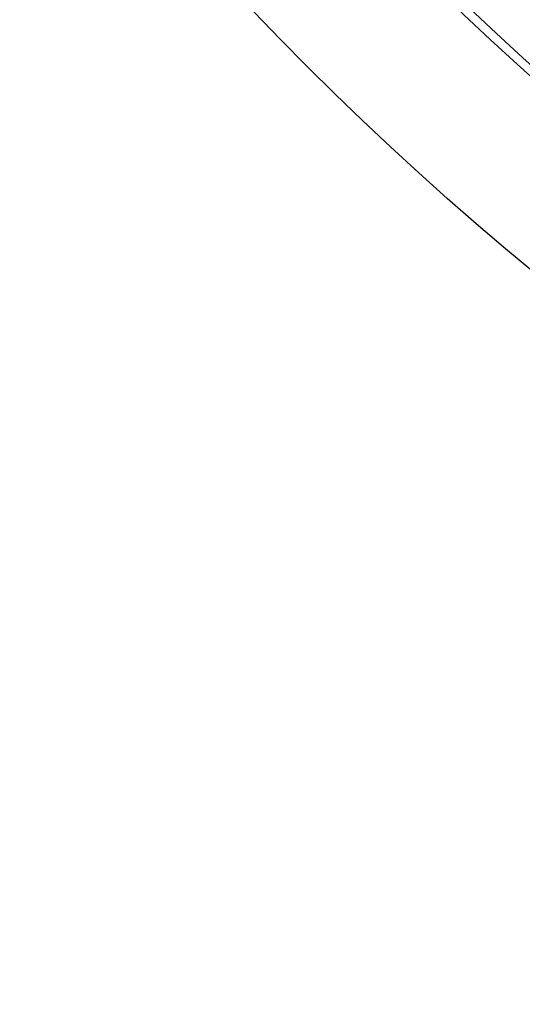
# Model space of a CAD drawing. Header units: millimetres. Extents: x -1050 to -330, y -360 to 360.
# Tile 2 of 165: x -976 to -920, y -360 to -249. Entities that reach past the tile are written whole.
import ezdxf

# ---------------------------------------------------------------- set-up
doc = ezdxf.new("R2010")
doc.units = ezdxf.units.MM
doc.layers.add('Flora Ø70', color=7, linetype='Continuous', true_color=0xc80000)

msp = doc.modelspace()

# ---------------------------------------------------------------- linework, layer by layer
at = {"layer": 'Flora Ø70'}
for centre, radius in [((-689.82, 0, 508.9), 359.62), ((-689.82, 0, 480.52), 343.17), ((-689.82, 0, 461.09), 342.2), ((-689.82, 0, 530), 334.5), ((-689.82, 0, 227.7), 289.29), ((-689.82, 0, 302.54), 280.19)]:
    msp.add_circle(centre, radius, dxfattribs=at)
at = {"layer": 'Flora Ø70', "extrusion": (0, 0, -1)}
msp.add_circle((689.82, 0, -530), 320.44, dxfattribs=at)

doc.saveas('drawing.dxf')
